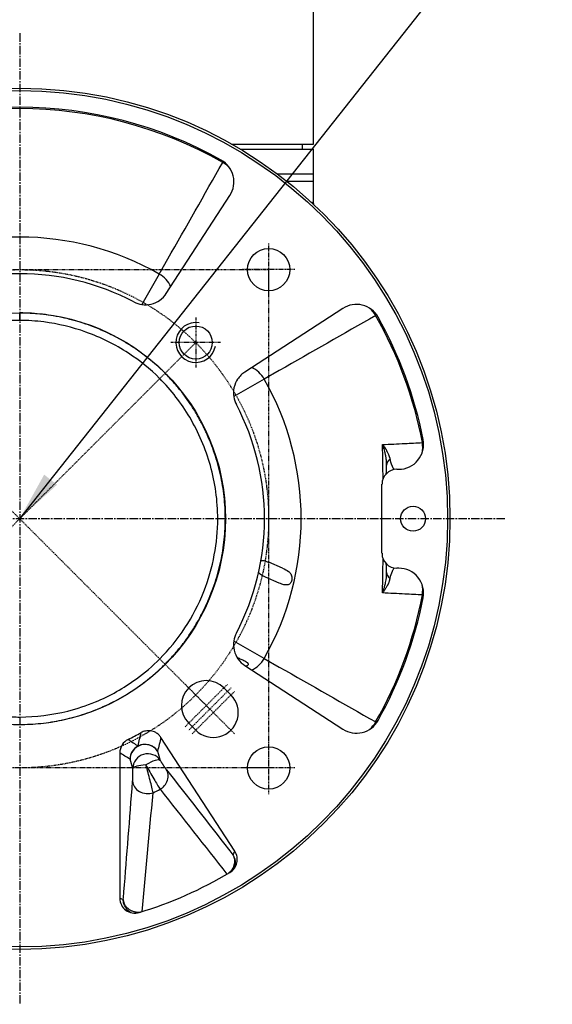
# Model space of a CAD drawing. Header units: millimetres. Extents: x 0 to 4378, y 0 to 2376.
# Tile 19 of 256: x 777 to 884, y 138 to 336. Entities that reach past the tile are written whole.
import ezdxf

# ---------------------------------------------------------------- set-up
doc = ezdxf.new("R2010")
doc.units = ezdxf.units.MM
doc.header["$LTSCALE"] = 0.2
doc.linetypes.add('CENTER2', pattern=[1.125, 0.75, -0.125, 0.125, -0.125])
doc.layers.add('02_Center Line', color=1, linetype='CENTER2')
doc.layers.add('05_Section Line', color=3, linetype='Continuous')
doc.styles.add('Rainbow-5.0 Style', font='malgunsl.ttf')
doc.dimstyles.new('Rainbow-5.0 Style', dxfattribs={"dimtxt": 4, "dimasz": 2.5, "dimexe": 1, "dimexo": 1, "dimgap": 1, "dimtad": 1, "dimdsep": 46, "dimtxsty": 'Rainbow-5.0 Style', "dimcen": 0, "dimclrd": 251, "dimclre": 251, "dimclrt": 7, "dimazin": 3, "dimtp": 0.1, "dimtm": 0.1, "dimtfac": 0.61, "dimtmove": 0, "dimatfit": 3, "dimfxl": 1, "dimlwd": -1, "dimlwe": -1, "dimarcsym": 1})

# ---------------------------------------------------------------- blocks, each defined once
blk = doc.blocks.new('A$C1c3fed7d')
for p, q in [((59, 75.2), (59, 148.4)), ((42.57, 75.2), (59, 75.2)), ((56.7, 75.2), (56.71, 74.2)), ((44.29, 74.2), (59, 74.2)), ((59, 63.14), (59, 74.2)), ((40.77, 71.49), (40.9, 71.7)), ((39.47, 69.2), (39.47, 69.2)), ((51.75, 69.2), (59, 69.2)), ((38.62, 67.7), (38.62, 67.7)), ((59, 67.7), (53.7, 67.7)), ((29.44, 45.21), (42.22, 64.89)), ((28.03, 49.09), (29.76, 52.14)), ((28.03, 49.09), (24.54, 42.99)), ((64.89, 42.22), (45.21, 29.44)), ((0, 39.8), (0, 41.27)), ((71.7, 40.9), (71.49, 40.77)), ((59, 33.67), (59, 33.67)), ((52.14, 29.76), (49.09, 28.03)), ((49.09, 28.03), (42.99, 24.54)), ((72.87, 14.89), (72.87, 14.89)), ((81.1, 15.33), (80.87, 15.29)), ((75.76, 9.93), (76.12, 9.93)), ((72.76, -6.93), (72.76, 6.93)), ((52.79, -9.91), (50.01, -8.73)), ((52.14, -12.9), (49.39, -11.73)), ((76.12, -9.93), (75.76, -9.93)), ((72.87, -14.89), (72.87, -14.89)), ((81.1, -15.33), (80.87, -15.29)), ((49.09, -28.03), (42.99, -24.54)), ((45.21, -29.44), (64.89, -42.22)), ((49.09, -28.03), (52.14, -29.76)), ((41.01, -33.94), (42.43, -35.36)), ((0, -39.78), (0, -41.27)), ((35.36, -42.43), (33.94, -41.01)), ((71.49, -40.77), (71.7, -40.9)), ((43.21, -66.73), (28.37, -43.89)), ((20.1, -46.98), (20.1, -76.14)), ((27.68, -46.62), (28.24, -48.49)), ((22.73, -50.12), (22.17, -48.25))]:
    blk.add_line(p, q)
for centre, radius in [((0, 0), 86.41), ((0, 0), 85.93), ((50, 50), 4.25), ((0, 0), 41.33), ((35.36, 35.36), 3.32), ((79, 0), 2.5), ((50, -50), 4.25)]:
    blk.add_circle(centre, radius)
for centre, radius, start, end in [((0, 0), 82.3, 60.3017, 119.6983), ((0, 0), 82.57, 60.6416, 119.3584), ((0, 0), 56.53, 60.2785, 119.7215), ((0, 0), 49.18, 62.218, 117.782), ((0, 0), 82.3, 10.707, 29.6983), ((0, 0), 82.57, 11.0945, 29.3584), ((0, 0), 56.53, 330.2785, 29.7215), ((0, 0), 49.18, 332.218, 27.782), ((0, 0), 82.3, 330.3017, 349.293), ((0, 0), 82.57, 330.6416, 348.9055), ((37.48, -37.48), 5, 45, 225), ((38.89, -38.89), 5, 225, 45), ((0, 0), 49.35, 296.1848, 299.6044), ((0, 0), 59, 300.2906, 300.2911), ((0, 0), 61.17, 295.9906, 297.4405), ((0, 0), 82.57, 286.887, 300.7569)]:
    blk.add_arc(centre, radius, start, end)
for centre, major_axis, ratio, start_param, end_param in [((38.02, 67.61), (-4.86, -1.2), 0.9987, 2.325071, 3.958129), ((38.65, 67.76), (4.35, -2.47), 0.858315, 1.181438, 1.570091), ((25.9, 45.37), (4.35, -2.47), 0.858315, 0.862385, 1.569744), ((67.61, 38.02), (-1.2, -4.86), 0.9987, 2.325057, 3.958114), ((67.76, 38.65), (-2.47, 4.35), 0.858315, 4.713094, 5.101748), ((45.37, 25.9), (-2.47, 4.35), 0.858315, 4.713442, 5.420801), ((76.12, 14.93), (-3.87, 3.18), 0.998493, 2.260128, 4.023079), ((76.65, 14.49), (-0.29, 4.99), 0.856423, 4.393764, 4.822954), ((76.69, 10.68), (-3, 0.09), 0.667242, 5.627391, 6.283141), ((75.76, 6.93), (2.12, -2.12), 0.998783, 2.356803, 3.926382), ((76.69, 10.68), (-3, 0.09), 0.667242, 6.283141, 6.283931), ((75.76, -6.93), (2.12, 2.12), 0.998783, 2.356803, 3.926382), ((76.69, -10.68), (-3, -0.09), 0.667242, 0.000044, 0.655795), ((76.69, -10.68), (-3, -0.09), 0.667242, 6.282612, 6.28323), ((76.12, -14.93), (-3.87, -3.18), 0.998493, 2.260107, 4.023059), ((76.65, -14.49), (-0.29, -4.99), 0.856423, 1.460231, 1.889421), ((45.37, -25.9), (-2.47, -4.35), 0.858315, 0.862385, 1.569744), ((67.61, -38.02), (1.2, -4.86), 0.9987, 5.466664, 7.099721), ((67.76, -38.65), (-2.47, -4.35), 0.858315, 1.181438, 1.570091), ((6.3, -55.56), (-15.44, -46.3), 0.289262, 1.882821, 1.942248), ((23.11, -46.98), (-2.55, 1.59), 0.9981, 5.727156, 6.839234), ((25.17, -48.25), (-2.88, -0.85), 0.983398, 3.466842, 5.990615), ((25.17, -48.25), (2.9, -0.76), 0.997501, 0.834212, 2.307381), ((25.17, -48.25), (1.56, 2.57), 0.998127, 1.02664, 2.114952), ((25.72, -50.12), (2.88, 0.85), 0.983398, 0.29257, 2.849022), ((25.17, -48.25), (2.88, 0.85), 0.983398, 0.29257, 0.292598), ((25.72, -50.12), (2.54, 1.6), 0.269071, 0.054367, 1.547297), ((25.72, -50.12), (-3, -0.04), 0.243594, 4.832803, 6.229198), ((25.68, -52.67), (-2.99, 0.23), 0.82207, 0.092047, 2.019094), ((26.22, -50.72), (-2.35, 4.13), 0.023324, 2.239246, 2.595795), ((40.7, -68.37), (-1.26, -2.73), 0.998091, 0.970147, 2.581843), ((-75.38, -48.95), (-116.89, -75.91), 0.745659, 2.264103, 2.270618), ((40.35, -69.11), (2.71, -1.28), 0.998098, 0.139769, 1.018115), ((23.11, -76.14), (-2.8, 1.1), 0.99842, 0.373637, 2.240474), ((73.91, 0), (115.41, 0), 0.745659, 4.227433, 4.234245)]:
    blk.add_ellipse(centre, major_axis=major_axis, ratio=ratio, start_param=start_param, end_param=end_param)
for points in [[(29.76, 52.14), (33.43, 58.59), (37.1, 65.04), (40.77, 71.49)], [(59, 63.2), (59, 63.18), (59, 63.16), (58.99, 63.15)], [(71.49, 40.77), (65.04, 37.1), (58.59, 33.43), (52.14, 29.76)], [(73.69, 10.77), (73.69, 10.82), (73.69, 10.87), (73.69, 10.92)], [(73.69, -10.92), (73.69, -10.87), (73.69, -10.82), (73.69, -10.77)], [(43.67, -27.87), (43.92, -27.95), (44.18, -28.05), (44.41, -28.15)], [(52.14, -29.76), (58.59, -33.43), (65.04, -37.1), (71.49, -40.77)], [(21.78, -44.29), (22.45, -44.73), (23.11, -45.16), (23.78, -45.59)], [(28.37, -43.89), (28.15, -44.81), (27.92, -45.72), (27.68, -46.62)], [(22.17, -48.25), (21.48, -47.83), (20.79, -47.41), (20.1, -46.98)], [(24.57, -78.83), (25.29, -71.05), (26.02, -63.2), (26.8, -54.98)], [(26.8, -54.98), (26.74, -54.68), (26.65, -54.3), (26.55, -53.87)], [(28.19, -54.29), (32.7, -59.97), (37.17, -65.64), (41.63, -71.31)]]:
    blk.add_open_spline(points, degree=3)
for points, knots in [([(58.55, 63.56), (58.61, 63.53), (58.67, 63.51), (58.72, 63.48), (58.73, 63.48), (58.79, 63.44), (58.84, 63.41), (58.88, 63.38), (58.88, 63.38), (58.92, 63.35), (58.95, 63.32), (58.97, 63.29), (58.97, 63.28), (58.99, 63.25), (59, 63.23), (59, 63.2)], [0.96058753, 0.96058753, 0.96058753, 0.96058753, 0.96876806, 0.96876806, 0.96963472, 0.96963472, 0.97948603, 0.97948603, 0.98025379, 0.98025379, 0.99017681, 0.99017681, 0.99078844, 0.99078844, 1, 1, 1, 1]), ([(22.92, 43.51), (23.42, 43.26), (23.96, 43.07), (25.12, 42.9), (25.77, 42.92), (27.08, 43.22), (27.66, 43.52), (28.69, 44.23), (29.14, 44.74), (29.44, 45.21)], [-0.4857124, -0.4857124, -0.4857124, -0.4857124, -0.3926757, -0.3926757, -0.2891584, -0.2891584, -0.1688163, -0.1688163, 0, 0, 0, 0]), ([(0, 39.8), (-0.49, 39.8), (-0.98, 39.79), (-1.96, 39.76), (-2.46, 39.73), (-3.44, 39.65), (-3.94, 39.61), (-4.92, 39.49), (-5.42, 39.43), (-6.41, 39.28), (-6.9, 39.19), (-7.89, 39), (-8.38, 38.9), (-9.36, 38.67), (-9.85, 38.55), (-10.82, 38.28), (-11.3, 38.14), (-12.26, 37.84), (-12.74, 37.68), (-13.69, 37.35), (-14.16, 37.17), (-14.82, 36.91), (-15.02, 36.83), (-15.68, 36.56), (-16.14, 36.36), (-17.06, 35.94), (-17.51, 35.72), (-18.44, 35.25), (-18.9, 35.01), (-19.81, 34.51), (-20.24, 34.25), (-21.11, 33.73), (-21.53, 33.46), (-22.37, 32.91), (-22.79, 32.63), (-23.6, 32.05), (-24, 31.75), (-24.79, 31.14), (-25.18, 30.83), (-25.94, 30.2), (-26.31, 29.88), (-27.04, 29.22), (-27.4, 28.89), (-27.88, 28.42), (-28.01, 28.29), (-28.15, 28.16), (-28.15, 28.15), (-28.5, 27.8), (-28.84, 27.45), (-29.51, 26.73), (-29.83, 26.36), (-30.48, 25.61), (-30.79, 25.23), (-31.41, 24.45), (-31.71, 24.05), (-32.31, 23.25), (-32.59, 22.84), (-33.16, 22.01), (-33.43, 21.58), (-33.96, 20.73), (-34.22, 20.3), (-34.72, 19.42), (-34.96, 18.98), (-35.43, 18.09), (-35.65, 17.64), (-36.08, 16.74), (-36.29, 16.28), (-36.58, 15.63), (-36.66, 15.43), (-36.93, 14.77), (-37.11, 14.31), (-37.46, 13.38), (-37.62, 12.91), (-37.94, 11.96), (-38.09, 11.49), (-38.36, 10.53), (-38.49, 10.05), (-38.74, 9.08), (-38.85, 8.6), (-39.05, 7.63), (-39.15, 7.14), (-39.31, 6.16), (-39.39, 5.68), (-39.52, 4.7), (-39.58, 4.21), (-39.67, 3.24), (-39.71, 2.76), (-39.77, 1.79), (-39.78, 1.3), (-39.8, 0.55), (-39.8, 0.28), (-39.8, 0.01), (-39.8, 0.01), (-39.8, -0.48), (-39.79, -0.96), (-39.76, -1.92), (-39.73, -2.4), (-39.66, -3.36), (-39.61, -3.84), (-39.51, -4.81), (-39.44, -5.29), (-39.3, -6.26), (-39.22, -6.74), (-39.03, -7.71), (-38.94, -8.19), (-38.72, -9.14), (-38.6, -9.62), (-38.35, -10.57), (-38.22, -11.04), (-37.93, -11.98), (-37.78, -12.45), (-37.51, -13.23), (-37.39, -13.55), (-37.13, -14.26), (-36.98, -14.64), (-36.79, -15.09), (-36.77, -15.15), (-36.55, -15.68), (-36.35, -16.14), (-35.94, -17.05), (-35.72, -17.5), (-35.27, -18.4), (-35.03, -18.84), (-34.55, -19.72), (-34.3, -20.16), (-33.78, -21.02), (-33.52, -21.44), (-33.18, -21.96), (-33.12, -22.05), (-32.86, -22.44), (-32.65, -22.74), (-32.23, -23.33), (-32.02, -23.63), (-31.59, -24.2), (-31.37, -24.49), (-30.91, -25.06), (-30.68, -25.35), (-30.21, -25.9), (-29.97, -26.17), (-29.5, -26.7), (-29.26, -26.97), (-28.78, -27.48), (-28.53, -27.74), (-28.23, -28.04), (-28.19, -28.08), (-28.14, -28.13), (-28.14, -28.13), (-27.8, -28.47), (-27.45, -28.8), (-26.74, -29.45), (-26.39, -29.78), (-25.65, -30.41), (-25.28, -30.71), (-24.53, -31.32), (-24.14, -31.62), (-23.36, -32.19), (-22.97, -32.48), (-22.17, -33.03), (-21.77, -33.29), (-20.96, -33.81), (-20.54, -34.06), (-19.71, -34.55), (-19.29, -34.79), (-18.45, -35.24), (-18.03, -35.46), (-17.32, -35.81), (-17.04, -35.94), (-16.38, -36.25), (-16, -36.42), (-15.48, -36.64), (-15.35, -36.69), (-15.22, -36.75), (-14.77, -36.93), (-14.32, -37.11), (-13.42, -37.45), (-12.96, -37.61), (-12.03, -37.92), (-11.56, -38.06), (-10.62, -38.33), (-10.15, -38.46), (-9.2, -38.7), (-8.72, -38.81), (-7.76, -39.02), (-7.28, -39.11), (-6.31, -39.28), (-5.83, -39.35), (-4.86, -39.48), (-4.37, -39.54), (-3.41, -39.63), (-2.92, -39.67), (-2.1, -39.72), (-1.76, -39.74), (-0.95, -39.77), (-0.48, -39.78), (0, -39.78)], [0, 0, 0, 0, 0.011773, 0.011773, 0.023666, 0.023666, 0.035657, 0.035657, 0.047754, 0.047754, 0.059886, 0.059886, 0.072025, 0.072025, 0.084144, 0.084144, 0.096183, 0.096183, 0.108151, 0.108151, 0.119985, 0.119985, 0.125, 0.125, 0.136827, 0.136827, 0.148771, 0.148771, 0.161424, 0.161424, 0.173547, 0.173547, 0.185688, 0.185688, 0.197819, 0.197819, 0.209912, 0.209912, 0.221906, 0.221906, 0.233821, 0.233821, 0.2456, 0.2456, 0.25, 0.25, 0.250085, 0.250085, 0.261855, 0.261855, 0.273743, 0.273743, 0.28573, 0.28573, 0.297821, 0.297821, 0.309947, 0.309947, 0.322079, 0.322079, 0.33419, 0.33419, 0.34622, 0.34622, 0.358178, 0.358178, 0.370002, 0.370002, 0.375, 0.375, 0.386696, 0.386696, 0.398504, 0.398504, 0.410403, 0.410403, 0.422383, 0.422383, 0.43438, 0.43438, 0.446367, 0.446367, 0.458317, 0.458317, 0.470167, 0.470167, 0.48194, 0.48194, 0.493571, 0.493571, 0.5, 0.5, 0.500107, 0.500107, 0.511587, 0.511587, 0.523187, 0.523187, 0.53493, 0.53493, 0.546735, 0.546735, 0.558577, 0.558577, 0.57043, 0.57043, 0.582245, 0.582245, 0.594013, 0.594013, 0.605671, 0.605671, 0.613659, 0.613659, 0.623498, 0.623498, 0.625, 0.625, 0.636768, 0.636768, 0.648656, 0.648656, 0.660669, 0.660669, 0.672727, 0.672727, 0.684805, 0.684805, 0.6875, 0.6875, 0.696296, 0.696296, 0.70508, 0.70508, 0.713835, 0.713835, 0.722876, 0.722876, 0.731485, 0.731485, 0.740024, 0.740024, 0.74845, 0.74845, 0.75, 0.75, 0.750022, 0.750022, 0.761389, 0.761389, 0.772873, 0.772873, 0.78449, 0.78449, 0.796159, 0.796159, 0.807855, 0.807855, 0.819551, 0.819551, 0.831196, 0.831196, 0.842787, 0.842787, 0.854265, 0.854265, 0.861628, 0.861628, 0.871614, 0.871614, 0.875, 0.875, 0.875, 0.886491, 0.886491, 0.898109, 0.898109, 0.909874, 0.909874, 0.9217, 0.9217, 0.93356, 0.93356, 0.945424, 0.945424, 0.95724, 0.95724, 0.969002, 0.969002, 0.980646, 0.980646, 0.988719, 0.988719, 1, 1, 1, 1]), ([(41.3, 0), (41.3, 0.74), (41.28, 1.48), (41.24, 2.22), (41.19, 2.96), (41.13, 3.7), (41.05, 4.44), (40.97, 5.17), (40.87, 5.91), (40.75, 6.64), (40.62, 7.37), (40.48, 8.1), (40.32, 8.82), (40.16, 9.54), (39.98, 10.26), (39.78, 10.97), (39.58, 11.69), (39.37, 12.39), (39.13, 13.1), (38.9, 13.8), (38.64, 14.49), (38.37, 15.18), (38.1, 15.87), (37.8, 16.55), (37.5, 17.22), (37.19, 17.9), (36.86, 18.56), (36.52, 19.22), (36.18, 19.87), (35.81, 20.52), (35.44, 21.16), (35.06, 21.79), (34.66, 22.42), (34.25, 23.04), (33.84, 23.65), (33.41, 24.26), (32.97, 24.85), (32.53, 25.44), (32.07, 26.02), (31.59, 26.59), (31.12, 27.16), (30.63, 27.71), (30.12, 28.25), (29.82, 28.57), (29.51, 28.89), (29.2, 29.2), (28.68, 29.73), (28.14, 30.24), (27.59, 30.73), (27.03, 31.23), (26.47, 31.7), (25.89, 32.17), (25.31, 32.63), (24.72, 33.08), (24.11, 33.51), (23.51, 33.94), (22.89, 34.36), (22.27, 34.75), (21.64, 35.15), (21.01, 35.53), (20.36, 35.9), (19.71, 36.26), (19.06, 36.61), (18.39, 36.94), (17.73, 37.27), (17.06, 37.58), (16.38, 37.87), (15.7, 38.17), (15.01, 38.44), (14.31, 38.7), (13.62, 38.96), (12.92, 39.2), (12.21, 39.42), (11.5, 39.64), (10.79, 39.84), (10.07, 40.02), (9.35, 40.21), (8.63, 40.37), (7.9, 40.52), (7.17, 40.66), (6.44, 40.79), (5.71, 40.89), (4.97, 40.99), (4.24, 41.08), (3.5, 41.14), (2.76, 41.21), (2.02, 41.25), (1.28, 41.28), (0.85, 41.29), (0.43, 41.3), (0, 41.3)], [0.0000001, 0.0000001, 0.0000001, 0.0000001, 0.034248, 0.034248, 0.034248, 0.0684903, 0.0684903, 0.0684903, 0.1027467, 0.1027467, 0.1027467, 0.1370144, 0.1370144, 0.1370144, 0.1712906, 0.1712906, 0.1712906, 0.2055726, 0.2055726, 0.2055726, 0.2398577, 0.2398577, 0.2398577, 0.2741433, 0.2741433, 0.2741433, 0.3084251, 0.3084251, 0.3084251, 0.3427009, 0.3427009, 0.3427009, 0.3769682, 0.3769682, 0.3769682, 0.4112193, 0.4112193, 0.4112193, 0.4454578, 0.4454578, 0.4454578, 0.4796749, 0.4796749, 0.4796749, 0.5000112, 0.5000112, 0.5000112, 0.5342805, 0.5342805, 0.5342805, 0.5685681, 0.5685681, 0.5685681, 0.6028711, 0.6028711, 0.6028711, 0.6371866, 0.6371866, 0.6371866, 0.6715116, 0.6715116, 0.6715116, 0.7058432, 0.7058432, 0.7058432, 0.7401784, 0.7401784, 0.7401784, 0.7745145, 0.7745145, 0.7745145, 0.8088469, 0.8088469, 0.8088469, 0.8431731, 0.8431731, 0.8431731, 0.8774906, 0.8774906, 0.8774906, 0.911791, 0.911791, 0.911791, 0.9460782, 0.9460782, 0.9460782, 0.9803428, 0.9803428, 0.9803428, 1, 1, 1, 1]), ([(0, -39.78), (3.25, -39.78), (6.5, -39.37), (9.66, -38.58), (11.55, -38.11), (13.41, -37.49), (15.22, -36.75), (18.13, -35.54), (20.89, -33.99), (23.43, -32.13), (25.1, -30.92), (26.67, -29.58), (28.13, -28.12), (30.03, -26.23), (31.72, -24.15), (33.19, -21.91), (34.69, -19.62), (35.96, -17.17), (36.96, -14.62), (37.91, -12.24), (38.62, -9.76), (39.09, -7.25), (39.54, -4.86), (39.78, -2.43), (39.78, 0), (39.77, 3.6), (39.26, 7.2), (38.29, 10.66), (37.34, 14.05), (35.94, 17.33), (34.14, 20.36), (32.47, 23.18), (30.45, 25.8), (28.13, 28.13), (28.12, 28.13), (28.12, 28.14), (28.11, 28.15), (26.21, 30.05), (24.1, 31.75), (21.85, 33.22), (19.18, 34.97), (16.3, 36.4), (13.29, 37.47), (10.57, 38.44), (7.75, 39.12), (4.88, 39.49), (3.27, 39.7), (1.63, 39.8), (0, 39.8)], [0, 0, 0, 0, 0.078094, 0.078094, 0.078094, 0.125072, 0.125072, 0.125072, 0.200668, 0.200668, 0.200668, 0.250129, 0.250129, 0.250129, 0.314391, 0.314391, 0.314391, 0.380289, 0.380289, 0.380289, 0.441775, 0.441775, 0.441775, 0.500107, 0.500107, 0.500107, 0.586469, 0.586469, 0.586469, 0.671196, 0.671196, 0.671196, 0.749978, 0.749978, 0.749978, 0.750161, 0.750161, 0.750161, 0.814775, 0.814775, 0.814775, 0.891455, 0.891455, 0.891455, 0.960822, 0.960822, 0.960822, 1, 1, 1, 1]), ([(45.21, 29.44), (44.93, 29.26), (44.67, 29.05), (44.18, 28.57), (43.96, 28.3), (43.49, 27.6), (43.19, 27.01), (42.92, 25.68), (42.9, 25.07), (43.08, 23.94), (43.26, 23.41), (43.51, 22.92)], [-0.9016147, -0.9016147, -0.9016147, -0.9016147, -0.7414985, -0.7414985, -0.5731897, -0.5731897, -0.3415133, -0.3415133, -0.1650888, -0.1650888, -0.0000083, -0.0000083, -0.0000083, -0.0000083]), ([(72.87, 14.89), (74.36, 14.96), (75.86, 15.04), (77.36, 15.11), (78.53, 15.17), (79.7, 15.23), (80.87, 15.29)], [0.0000003, 0.0000003, 0.0000003, 0.0000003, 0.5614228, 0.5614228, 0.5614228, 1, 1, 1, 1]), ([(72.98, 8.06), (72.98, 8.4), (72.97, 8.74), (72.96, 9.59), (72.95, 10.1), (72.94, 11.13), (72.93, 11.65), (72.91, 12.67), (72.9, 13.18), (72.88, 14.09), (72.87, 14.49), (72.87, 14.89)], [0.7688278, 0.7688278, 0.7688278, 0.7688278, 0.8030493, 0.8030493, 0.8552269, 0.8552269, 0.9074454, 0.9074454, 0.9594617, 0.9594617, 0.9999916, 0.9999916, 0.9999916, 0.9999916]), ([(72.87, 14.89), (73.01, 14.71), (73.17, 14.5), (73.42, 14.13), (73.5, 14.01), (73.66, 13.73), (73.73, 13.61), (74.2, 12.7), (74.31, 12.2), (74.35, 11.97)], [0.0000012, 0.0000012, 0.0000012, 0.0000012, 0.25, 0.25, 0.375, 0.375, 0.5, 0.5, 1, 1, 1, 1]), ([(73.69, 10.92), (73.69, 10.93), (73.69, 10.95), (73.69, 10.96), (73.69, 11.06), (73.68, 11.16), (73.68, 11.26), (73.67, 11.37), (73.67, 11.48), (73.66, 11.6), (73.65, 11.71), (73.63, 11.83), (73.62, 11.95), (73.61, 12.02), (73.6, 12.09), (73.59, 12.16), (73.58, 12.25), (73.57, 12.34), (73.55, 12.43), (73.55, 12.44), (73.55, 12.45), (73.54, 12.46), (73.54, 12.48), (73.54, 12.5), (73.53, 12.52), (73.53, 12.55), (73.53, 12.57), (73.52, 12.59), (73.52, 12.61), (73.52, 12.63), (73.51, 12.65), (73.51, 12.67), (73.5, 12.69), (73.5, 12.72), (73.49, 12.74), (73.49, 12.76), (73.49, 12.78), (73.46, 12.89), (73.44, 13), (73.42, 13.1), (73.39, 13.21), (73.37, 13.31), (73.35, 13.4), (73.32, 13.5), (73.3, 13.59), (73.27, 13.68), (73.25, 13.77), (73.22, 13.86), (73.2, 13.94), (73.17, 14.02), (73.15, 14.09), (73.13, 14.16), (73.1, 14.24), (73.08, 14.3), (73.06, 14.36), (73.04, 14.43), (73.02, 14.48), (73, 14.53), (72.98, 14.58), (72.97, 14.63), (72.95, 14.67), (72.93, 14.71), (72.92, 14.75), (72.91, 14.78), (72.9, 14.81), (72.89, 14.83), (72.88, 14.85), (72.87, 14.87), (72.87, 14.88), (72.87, 14.89)], [0.072453, 0.072453, 0.072453, 0.072453, 0.0834623, 0.0834623, 0.0834623, 0.1667312, 0.1667312, 0.1667312, 0.25, 0.25, 0.25, 0.3312419, 0.3312419, 0.3312419, 0.375, 0.375, 0.375, 0.4318451, 0.4318451, 0.4318451, 0.4375, 0.4375, 0.4375, 0.4514593, 0.4514593, 0.4514593, 0.4657377, 0.4657377, 0.4657377, 0.4792829, 0.4792829, 0.4792829, 0.4912918, 0.4912918, 0.4912918, 0.5, 0.5, 0.5, 0.5434157, 0.5434157, 0.5434157, 0.5876574, 0.5876574, 0.5876574, 0.6326806, 0.6326806, 0.6326806, 0.6787295, 0.6787295, 0.6787295, 0.7252616, 0.7252616, 0.7252616, 0.7721533, 0.7721533, 0.7721533, 0.8192798, 0.8192798, 0.8192798, 0.8665337, 0.8665337, 0.8665337, 0.9137517, 0.9137517, 0.9137517, 0.9607576, 0.9607576, 0.9607576, 0.9993237, 0.9993237, 0.9993237, 0.9993237]), ([(74.35, 11.97), (74.36, 11.91), (74.38, 11.85), (74.4, 11.73), (74.42, 11.67), (74.44, 11.55), (74.46, 11.49), (74.49, 11.4), (74.5, 11.35), (74.52, 11.26), (74.54, 11.22), (74.57, 11.12), (74.59, 11.07), (74.62, 10.97), (74.64, 10.92), (74.67, 10.83), (74.69, 10.8), (74.71, 10.74), (74.71, 10.73), (74.73, 10.7), (74.73, 10.69), (74.74, 10.68), (74.74, 10.67), (74.74, 10.66), (74.74, 10.66), (74.74, 10.66), (74.74, 10.66), (74.74, 10.66), (74.75, 10.65), (74.75, 10.64), (74.76, 10.62), (74.76, 10.61), (74.77, 10.6), (74.77, 10.59), (74.78, 10.59), (74.78, 10.58), (74.78, 10.58), (74.78, 10.58), (74.8, 10.54), (74.82, 10.49), (74.87, 10.4), (74.89, 10.36), (74.94, 10.27), (74.97, 10.22), (75.02, 10.14), (75.05, 10.1), (75.09, 10.03), (75.12, 10), (75.15, 9.96), (75.16, 9.94), (75.18, 9.92), (75.19, 9.91), (75.2, 9.9), (75.2, 9.9), (75.21, 9.89), (75.21, 9.89), (75.21, 9.89), (75.21, 9.89), (75.21, 9.89), (75.21, 9.89), (75.21, 9.88), (75.21, 9.88), (75.22, 9.88)], [0, 0, 0, 0, 0.0312866, 0.0312866, 0.0615933, 0.0615933, 0.0911449, 0.0911449, 0.113218, 0.113218, 0.1378916, 0.1378916, 0.1657933, 0.1657933, 0.1933725, 0.1933725, 0.2143573, 0.2143573, 0.2248497, 0.2248497, 0.2300959, 0.2300959, 0.232719, 0.2340836, 0.2340836, 0.2344031, 0.2344031, 0.2353421, 0.2353421, 0.2400937, 0.2400937, 0.2451141, 0.2451141, 0.2488619, 0.2488619, 0.2499893, 0.2499893, 0.2502114, 0.2502114, 0.2938574, 0.2938574, 0.3351851, 0.3351851, 0.381652, 0.381652, 0.4194368, 0.4194368, 0.4522068, 0.4522068, 0.4685919, 0.4685919, 0.4767844, 0.4767844, 0.4808806, 0.4808806, 0.4843383, 0.4843383, 0.4845568, 0.4845568, 0.4849769, 0.4849769, 0.4864269, 0.4864269, 0.4864269, 0.4864269]), ([(73.61, 9.03), (73.63, 9.21), (73.64, 9.42), (73.66, 9.97), (73.68, 10.35), (73.69, 10.77)], [1.2312753, 1.2312753, 1.2312753, 1.2312753, 1.3481574, 1.3481574, 1.5217315, 1.5217315, 1.5217315, 1.5217315]), ([(-41.3, 0), (-41.3, -0.74), (-41.28, -1.48), (-41.24, -2.22), (-41.19, -2.95), (-41.13, -3.69), (-41.05, -4.43), (-40.97, -5.16), (-40.87, -5.89), (-40.75, -6.62), (-40.63, -7.35), (-40.49, -8.08), (-40.33, -8.8), (-40.17, -9.52), (-39.99, -10.24), (-39.79, -10.95), (-39.59, -11.66), (-39.38, -12.37), (-39.14, -13.07), (-38.91, -13.77), (-38.65, -14.46), (-38.38, -15.15), (-38.11, -15.83), (-37.82, -16.51), (-37.51, -17.19), (-37.21, -17.86), (-36.88, -18.52), (-36.54, -19.18), (-36.2, -19.83), (-35.84, -20.48), (-35.46, -21.11), (-35.09, -21.75), (-34.69, -22.37), (-34.28, -22.99), (-33.87, -23.6), (-33.45, -24.21), (-33, -24.8), (-32.56, -25.39), (-32.1, -25.97), (-31.63, -26.53), (-31.15, -27.1), (-30.66, -27.65), (-30.16, -28.19), (-29.84, -28.53), (-29.52, -28.86), (-29.19, -29.19), (-28.68, -29.7), (-28.15, -30.19), (-27.62, -30.68), (-27.08, -31.16), (-26.53, -31.63), (-25.96, -32.08), (-25.4, -32.54), (-24.82, -32.98), (-24.24, -33.4), (-23.65, -33.82), (-23.06, -34.23), (-22.45, -34.63), (-21.84, -35.02), (-21.23, -35.4), (-20.6, -35.76), (-19.97, -36.12), (-19.34, -36.46), (-18.69, -36.79), (-18.05, -37.12), (-17.39, -37.43), (-16.73, -37.72), (-16.42, -37.86), (-16.11, -38), (-15.79, -38.13), (-15.13, -38.4), (-14.47, -38.66), (-13.8, -38.89), (-13.13, -39.13), (-12.45, -39.35), (-11.77, -39.56), (-11.08, -39.76), (-10.39, -39.94), (-9.7, -40.11), (-9.01, -40.28), (-8.31, -40.43), (-7.61, -40.56), (-6.91, -40.69), (-6.21, -40.8), (-5.5, -40.9), (-4.8, -40.99), (-4.09, -41.07), (-3.38, -41.13), (-2.67, -41.19), (-1.96, -41.23), (-1.24, -41.25), (-0.83, -41.26), (-0.41, -41.27), (0, -41.27)], [0, 0, 0, 0, 0.034154, 0.034154, 0.034154, 0.068323, 0.068323, 0.068323, 0.102505, 0.102505, 0.102505, 0.136697, 0.136697, 0.136697, 0.170897, 0.170897, 0.170897, 0.205103, 0.205103, 0.205103, 0.239312, 0.239312, 0.239312, 0.273522, 0.273522, 0.273522, 0.307729, 0.307729, 0.307729, 0.341931, 0.341931, 0.341931, 0.376126, 0.376126, 0.376126, 0.410307, 0.410307, 0.410307, 0.444477, 0.444477, 0.444477, 0.478628, 0.478628, 0.478628, 0.49999, 0.49999, 0.49999, 0.533443, 0.533443, 0.533443, 0.566889, 0.566889, 0.566889, 0.60034, 0.60034, 0.60034, 0.633795, 0.633795, 0.633795, 0.667257, 0.667257, 0.667257, 0.700722, 0.700722, 0.700722, 0.734192, 0.734192, 0.734192, 0.75, 0.75, 0.75, 0.782979, 0.782979, 0.782979, 0.815954, 0.815954, 0.815954, 0.848926, 0.848926, 0.848926, 0.881897, 0.881897, 0.881897, 0.914867, 0.914867, 0.914867, 0.947837, 0.947837, 0.947837, 0.980809, 0.980809, 0.980809, 1, 1, 1, 1]), ([(0, -41.27), (0.71, -41.27), (1.42, -41.25), (2.13, -41.21), (2.84, -41.18), (3.55, -41.12), (4.26, -41.05), (4.97, -40.97), (5.67, -40.88), (6.38, -40.77), (7.08, -40.66), (7.78, -40.53), (8.48, -40.39), (9.17, -40.24), (9.87, -40.08), (10.55, -39.9), (11.24, -39.71), (11.92, -39.51), (12.6, -39.3), (13.28, -39.08), (13.95, -38.85), (14.62, -38.59), (15.01, -38.45), (15.4, -38.29), (15.79, -38.13), (16.46, -37.85), (17.12, -37.56), (17.78, -37.24), (18.43, -36.93), (19.08, -36.6), (19.71, -36.26), (20.35, -35.91), (20.98, -35.55), (21.59, -35.17), (22.21, -34.79), (22.82, -34.39), (23.41, -33.98), (24.01, -33.57), (24.6, -33.14), (25.17, -32.7), (25.75, -32.26), (26.31, -31.81), (26.86, -31.34), (27.41, -30.87), (27.95, -30.38), (28.48, -29.88), (28.72, -29.65), (28.96, -29.42), (29.19, -29.19), (29.72, -28.67), (30.23, -28.13), (30.72, -27.58), (31.21, -27.03), (31.69, -26.47), (32.16, -25.89), (32.62, -25.32), (33.06, -24.73), (33.5, -24.13), (33.93, -23.53), (34.34, -22.91), (34.74, -22.29), (35.14, -21.67), (35.52, -21.03), (35.88, -20.39), (36.24, -19.75), (36.59, -19.1), (36.92, -18.43), (37.25, -17.77), (37.56, -17.1), (37.85, -16.42), (38.15, -15.75), (38.42, -15.06), (38.68, -14.37), (38.94, -13.68), (39.18, -12.98), (39.4, -12.27), (39.62, -11.57), (39.82, -10.86), (40.01, -10.14), (40.19, -9.43), (40.35, -8.71), (40.5, -7.98), (40.64, -7.26), (40.77, -6.53), (40.88, -5.8), (40.98, -5.07), (41.07, -4.33), (41.13, -3.6), (41.2, -2.86), (41.25, -2.12), (41.27, -1.38), (41.29, -0.92), (41.3, -0.46), (41.3, 0)], [0, 0, 0, 0, 0.032925, 0.032925, 0.032925, 0.065849, 0.065849, 0.065849, 0.098771, 0.098771, 0.098771, 0.131693, 0.131693, 0.131693, 0.164619, 0.164619, 0.164619, 0.197546, 0.197546, 0.197546, 0.230477, 0.230477, 0.230477, 0.25, 0.25, 0.25, 0.283534, 0.283534, 0.283534, 0.317064, 0.317064, 0.317064, 0.350589, 0.350589, 0.350589, 0.384109, 0.384109, 0.384109, 0.417624, 0.417624, 0.417624, 0.451133, 0.451133, 0.451133, 0.484636, 0.484636, 0.484636, 0.5, 0.5, 0.5, 0.534158, 0.534158, 0.534158, 0.568331, 0.568331, 0.568331, 0.602518, 0.602518, 0.602518, 0.636715, 0.636715, 0.636715, 0.67092, 0.67092, 0.67092, 0.705131, 0.705131, 0.705131, 0.739345, 0.739345, 0.739345, 0.773561, 0.773561, 0.773561, 0.807774, 0.807774, 0.807774, 0.841981, 0.841981, 0.841981, 0.876182, 0.876182, 0.876182, 0.910369, 0.910369, 0.910369, 0.944544, 0.944544, 0.944544, 0.978701, 0.978701, 0.978701, 1, 1, 1, 1]), ([(48.47, -8.35), (48.55, -8.34), (48.63, -8.34), (48.93, -8.36), (49.17, -8.42), (49.62, -8.58), (49.81, -8.65), (50.01, -8.73)], [0.1922318, 0.1922318, 0.1922318, 0.1922318, 0.217781, 0.217781, 0.284986, 0.284986, 0.3282537, 0.3282537, 0.3282537, 0.3282537]), ([(72.87, -14.89), (72.88, -14.27), (72.89, -13.65), (72.91, -12.45), (72.93, -11.87), (72.94, -10.72), (72.95, -10.15), (72.97, -9.08), (72.98, -8.57), (72.98, -8.06)], [0.0000084, 0.0000084, 0.0000084, 0.0000084, 0.0623962, 0.0623962, 0.1209627, 0.1209627, 0.1787104, 0.1787104, 0.2301328, 0.2301328, 0.2301328, 0.2301328]), ([(73.69, -10.77), (73.67, -10.21), (73.65, -9.73), (73.63, -9.22), (73.62, -9.12), (73.61, -9.03)], [0, 0, 0, 0, 0.2312307, 0.2312307, 0.2900974, 0.2900974, 0.2900974, 0.2900974]), ([(49.39, -11.73), (48.97, -11.55), (48.6, -11.37), (48.18, -11.06), (48.07, -10.97), (47.97, -10.86)], [1.3552864, 1.3552864, 1.3552864, 1.3552864, 1.4709626, 1.4709626, 1.5173777, 1.5173777, 1.5173777, 1.5173777]), ([(52.79, -9.91), (53.25, -10.11), (53.66, -10.31), (54.17, -10.71), (54.31, -10.87), (54.5, -11.17), (54.57, -11.3), (54.65, -11.58), (54.68, -11.74), (54.68, -11.99), (54.68, -12.09), (54.66, -12.21), (54.66, -12.24), (54.65, -12.28), (54.65, -12.3), (54.64, -12.33), (54.64, -12.34), (54.63, -12.37), (54.62, -12.39), (54.61, -12.44), (54.6, -12.47), (54.55, -12.63), (54.48, -12.76), (54.34, -12.95), (54.27, -13.03), (54.1, -13.16), (54, -13.21), (53.74, -13.29), (53.59, -13.3), (53.2, -13.27), (52.95, -13.2), (52.49, -13.04), (52.32, -12.97), (52.14, -12.9)], [0.5286743, 0.5286743, 0.5286743, 0.5286743, 0.6543714, 0.6543714, 0.7296408, 0.7296408, 0.7809419, 0.7809419, 0.8304763, 0.8304763, 0.8594594, 0.8594594, 0.8676588, 0.8676588, 0.8723409, 0.8723409, 0.876348, 0.876348, 0.8811769, 0.8811769, 0.8901797, 0.8901797, 0.9293096, 0.9293096, 0.9599875, 0.9599875, 0.996758, 0.996758, 1.0459862, 1.0459862, 1.1160906, 1.1160906, 1.1564769, 1.1564769, 1.1564769, 1.1564769]), ([(72.87, -14.89), (72.9, -14.79), (72.99, -14.56), (73.17, -14.04), (73.23, -13.83), (73.33, -13.47), (73.37, -13.34), (73.43, -13.07), (73.47, -12.89), (73.64, -12.03), (73.69, -11.41), (73.69, -10.92)], [0.0004134, 0.0004134, 0.0004134, 0.0004134, 0.25, 0.25, 0.375, 0.375, 0.4375, 0.4375, 0.5, 0.5, 0.9269217, 0.9269217, 0.9269217, 0.9269217]), ([(75.22, -9.88), (75.13, -9.97), (75.06, -10.08), (74.95, -10.25), (74.91, -10.32), (74.86, -10.42), (74.83, -10.46), (74.81, -10.51), (74.79, -10.55), (74.79, -10.55), (74.59, -10.99), (74.45, -11.48), (74.35, -11.98)], [0.5145984, 0.5145984, 0.5145984, 0.5145984, 0.625, 0.625, 0.6875, 0.6875, 0.71875, 0.734375, 0.734375, 0.75, 0.75, 1, 1, 1, 1]), ([(74.35, -11.98), (74.34, -12), (74.34, -12.03), (74.33, -12.07), (74.32, -12.1), (74.31, -12.14), (74.3, -12.18), (74.29, -12.22), (74.28, -12.27), (74.27, -12.31), (74.25, -12.36), (74.24, -12.42), (74.22, -12.47), (74.22, -12.49), (74.21, -12.5), (74.21, -12.51), (74.19, -12.57), (74.17, -12.64), (74.14, -12.71), (74.12, -12.78), (74.09, -12.84), (74.06, -12.92), (74.05, -12.95), (74.03, -12.98), (74.02, -13.02), (74.01, -13.05), (73.99, -13.08), (73.98, -13.11), (73.96, -13.15), (73.95, -13.18), (73.93, -13.21), (73.92, -13.24), (73.9, -13.28), (73.88, -13.31), (73.87, -13.34), (73.85, -13.38), (73.84, -13.41), (73.83, -13.41), (73.83, -13.42), (73.82, -13.43), (73.78, -13.51), (73.74, -13.59), (73.69, -13.67), (73.65, -13.75), (73.6, -13.82), (73.56, -13.9), (73.51, -13.97), (73.47, -14.05), (73.42, -14.12), (73.37, -14.2), (73.32, -14.27), (73.27, -14.34), (73.23, -14.41), (73.18, -14.48), (73.13, -14.54), (73.08, -14.61), (73.03, -14.67), (72.99, -14.73), (72.94, -14.79), (72.9, -14.84), (72.87, -14.89)], [0.0000001, 0.0000001, 0.0000001, 0.0000001, 0.0586699, 0.0586699, 0.0586699, 0.1178387, 0.1178387, 0.1178387, 0.1773011, 0.1773011, 0.1773011, 0.2370347, 0.2370347, 0.2370347, 0.25, 0.25, 0.25, 0.3140205, 0.3140205, 0.3140205, 0.3736329, 0.3736329, 0.3736329, 0.3990814, 0.3990814, 0.3990814, 0.4224408, 0.4224408, 0.4224408, 0.4456672, 0.4456672, 0.4456672, 0.4691875, 0.4691875, 0.4691875, 0.4938245, 0.4938245, 0.4938245, 0.5, 0.5, 0.5, 0.5663406, 0.5663406, 0.5663406, 0.634526, 0.634526, 0.634526, 0.7046445, 0.7046445, 0.7046445, 0.7784834, 0.7784834, 0.7784834, 0.8536529, 0.8536529, 0.8536529, 0.9318081, 0.9318081, 0.9318081, 0.9999999, 0.9999999, 0.9999999, 0.9999999]), ([(80.87, -15.29), (79.7, -15.23), (78.53, -15.17), (77.36, -15.11), (75.86, -15.04), (74.36, -14.96), (72.87, -14.89)], [0, 0, 0, 0, 0.4385772, 0.4385772, 0.4385772, 1, 1, 1, 1]), ([(43.51, -22.92), (43.26, -23.42), (43.07, -23.96), (42.9, -25.12), (42.92, -25.77), (43.22, -27.08), (43.52, -27.66), (44.23, -28.69), (44.74, -29.14), (45.21, -29.44)], [-0.4857124, -0.4857124, -0.4857124, -0.4857124, -0.3926757, -0.3926757, -0.2891584, -0.2891584, -0.1688163, -0.1688163, 0, 0, 0, 0]), ([(44.41, -28.15), (44.68, -28.26), (44.96, -28.39), (45.34, -28.6), (45.46, -28.68), (45.68, -28.83), (45.77, -28.91), (45.87, -29.06), (45.89, -29.11), (45.91, -29.21), (45.91, -29.27), (45.87, -29.36), (45.83, -29.41), (45.73, -29.48), (45.67, -29.52), (45.56, -29.56), (45.5, -29.58), (45.44, -29.59)], [-0.4270385, -0.4270385, -0.4270385, -0.4270385, -0.3403483, -0.3403483, -0.2970031, -0.2970031, -0.253658, -0.253658, -0.2335886, -0.2335886, -0.2135193, -0.2135193, -0.1934499, -0.1934499, -0.1733806, -0.1733806, -0.1544914, -0.1544914, -0.1544914, -0.1544914]), ([(28.37, -43.89), (28.25, -43.69), (28.09, -43.51), (27.74, -43.17), (27.54, -43.02), (27, -42.72), (26.65, -42.6), (25.93, -42.51), (25.59, -42.52), (24.96, -42.65), (24.65, -42.76), (24.38, -42.91)], [-0.4623082, -0.4623082, -0.4623082, -0.4623082, -0.3886825, -0.3886825, -0.309479, -0.309479, -0.1929779, -0.1929779, -0.0933917, -0.0933917, 0, 0, 0, 0]), ([(29.51, -50.37), (29.49, -50.34), (29.48, -50.32), (29.45, -50.29), (29.43, -50.26), (29.41, -50.24), (29.39, -50.2), (29.37, -50.17), (29.34, -50.14), (29.32, -50.11), (29.3, -50.08), (29.27, -50.04), (29.25, -50.01), (29.22, -49.97), (29.19, -49.93), (29.16, -49.89), (29.13, -49.85), (29.1, -49.8), (29.07, -49.76), (29.04, -49.72), (29.01, -49.67), (28.98, -49.62), (28.97, -49.6), (28.95, -49.59), (28.94, -49.57), (28.93, -49.55), (28.92, -49.54), (28.91, -49.53), (28.88, -49.48), (28.85, -49.43), (28.82, -49.39), (28.79, -49.34), (28.75, -49.29), (28.72, -49.24), (28.69, -49.19), (28.66, -49.14), (28.62, -49.09), (28.6, -49.05), (28.57, -49.01), (28.54, -48.97), (28.51, -48.92), (28.48, -48.87), (28.45, -48.82), (28.42, -48.77), (28.38, -48.72), (28.35, -48.67), (28.32, -48.62), (28.29, -48.57), (28.26, -48.52), (28.25, -48.51), (28.24, -48.5), (28.24, -48.49)], [0, 0, 0, 0, 0.0661312, 0.0661312, 0.0661312, 0.1326539, 0.1326539, 0.1326539, 0.1995434, 0.1995434, 0.1995434, 0.2596489, 0.2596489, 0.2596489, 0.3303012, 0.3303012, 0.3303012, 0.4007906, 0.4007906, 0.4007906, 0.4706805, 0.4706805, 0.4706805, 0.499804, 0.499804, 0.499804, 0.5192589, 0.5192589, 0.5192589, 0.5872589, 0.5872589, 0.5872589, 0.6557043, 0.6557043, 0.6557043, 0.7244581, 0.7244581, 0.7244581, 0.7793818, 0.7793818, 0.7793818, 0.8475899, 0.8475899, 0.8475899, 0.9155433, 0.9155433, 0.9155433, 0.9828249, 0.9828249, 0.9828249, 1, 1, 1, 1]), ([(22.68, -52.67), (22.7, -52.39), (22.72, -51.99), (22.73, -51.08), (22.73, -50.58), (22.73, -50.12)], [0, 0, 0, 0, 0.5, 0.5, 1, 1, 1, 1]), ([(25.35, -49.4), (25.87, -50.32), (26.43, -51.31), (27.18, -52.6), (27.41, -52.99), (27.61, -53.33)], [0, 0, 0, 0, 0.5, 0.5, 0.7368276, 0.7368276, 0.7368276, 0.7368276]), ([(26.55, -53.87), (26.45, -53.45), (26.33, -52.99), (25.94, -51.5), (25.65, -50.41), (25.35, -49.4)], [0.2548625, 0.2548625, 0.2548625, 0.2548625, 0.5, 0.5, 1, 1, 1, 1]), ([(28.19, -54.29), (28.5, -54.1), (28.81, -53.85), (29.08, -53.54), (29.35, -53.23), (29.56, -52.86), (29.69, -52.48), (29.69, -52.47), (29.7, -52.47), (29.7, -52.46), (29.83, -52.08), (29.87, -51.68), (29.83, -51.32), (29.83, -51.32), (29.83, -51.31), (29.83, -51.3), (29.79, -50.95), (29.67, -50.63), (29.51, -50.37)], [0, 0, 0, 0, 0.25, 0.25, 0.25, 0.5, 0.5, 0.5, 0.503004, 0.503004, 0.503004, 0.75, 0.75, 0.75, 0.754506, 0.754506, 0.754506, 1, 1, 1, 1]), ([(29.51, -50.37), (33.67, -55.7), (37.82, -61.02), (42.26, -66.71), (42.56, -67.09), (42.86, -67.48)], [0.204142, 0.204142, 0.204142, 0.204142, 0.795858, 0.795858, 0.8387852, 0.8387852, 0.8387852, 0.8387852]), ([(20.8, -76.41), (20.84, -75.89), (20.89, -75.37), (21.52, -67.6), (22.1, -60.27), (22.68, -52.67)], [0.1616046, 0.1616046, 0.1616046, 0.1616046, 0.204142, 0.204142, 0.795858, 0.795858, 0.795858, 0.795858]), ([(41.95, -71.12), (41.99, -71.08), (42.04, -71.05), (42.09, -71), (42.11, -70.99), (42.18, -70.92), (42.24, -70.86), (42.36, -70.74), (42.42, -70.68), (42.49, -70.59), (42.51, -70.57), (42.58, -70.48), (42.63, -70.41), (42.72, -70.27), (42.77, -70.19), (42.85, -70.04), (42.89, -69.96), (42.97, -69.8), (43, -69.72), (43.04, -69.6), (43.05, -69.57), (43.07, -69.53), (43.09, -69.45), (43.11, -69.36), (43.15, -69.2), (43.16, -69.12), (43.19, -68.95), (43.19, -68.87), (43.2, -68.71), (43.2, -68.63), (43.19, -68.52), (43.19, -68.49), (43.18, -68.38), (43.17, -68.3), (43.14, -68.15), (43.12, -68.08), (43.09, -67.99), (43.09, -67.97), (43.06, -67.88), (43.03, -67.81), (43, -67.73), (42.99, -67.72), (42.96, -67.64), (42.93, -67.59), (42.89, -67.51), (42.88, -67.5), (42.86, -67.48)], [0.0842067, 0.0842067, 0.0842067, 0.0842067, 0.1206763, 0.1206763, 0.1337614, 0.1337614, 0.1871406, 0.1871406, 0.2413649, 0.2413649, 0.2597255, 0.2597255, 0.3124084, 0.3124084, 0.3663271, 0.3663271, 0.4208059, 0.4208059, 0.4756792, 0.4756792, 0.5000124, 0.5000124, 0.5000124, 0.5548182, 0.5548182, 0.609239, 0.609239, 0.6630847, 0.6630847, 0.7158911, 0.7158911, 0.7402849, 0.7402849, 0.7944441, 0.7944441, 0.847751, 0.847751, 0.8662392, 0.8662392, 0.9186663, 0.9186663, 0.9318843, 0.9318843, 0.9827033, 0.9827033, 1, 1, 1, 1]), ([(20.8, -76.41), (20.8, -76.43), (20.8, -76.45), (20.81, -76.54), (20.82, -76.6), (20.83, -76.67), (20.83, -76.68), (20.84, -76.75), (20.85, -76.82), (20.88, -76.91), (20.89, -76.94), (20.92, -77.04), (20.94, -77.1), (21, -77.24), (21.03, -77.31), (21.08, -77.42), (21.11, -77.46), (21.18, -77.57), (21.22, -77.63), (21.31, -77.76), (21.36, -77.82), (21.47, -77.95), (21.53, -78.01), (21.66, -78.12), (21.72, -78.18), (21.86, -78.29), (21.93, -78.34), (22, -78.39), (22, -78.39), (22.08, -78.44), (22.16, -78.48), (22.32, -78.57), (22.4, -78.61), (22.56, -78.68), (22.64, -78.71), (22.81, -78.77), (22.89, -78.79), (23.06, -78.84), (23.14, -78.86), (23.31, -78.89), (23.4, -78.9), (23.57, -78.92), (23.65, -78.93), (23.79, -78.93), (23.84, -78.93), (23.98, -78.93), (24.05, -78.93), (24.17, -78.92), (24.2, -78.92), (24.27, -78.91), (24.3, -78.91), (24.33, -78.9)], [0, 0, 0, 0, 0.0178162, 0.0178162, 0.0635236, 0.0635236, 0.0698001, 0.0698001, 0.1158387, 0.1158387, 0.1362904, 0.1362904, 0.1830318, 0.1830318, 0.2305753, 0.2305753, 0.2623678, 0.2623678, 0.3084347, 0.3084347, 0.3562715, 0.3562715, 0.4041601, 0.4041601, 0.4526849, 0.4526849, 0.4997817, 0.4997817, 0.5, 0.5, 0.5487934, 0.5487934, 0.597031, 0.597031, 0.6446658, 0.6446658, 0.691192, 0.691192, 0.7373385, 0.7373385, 0.7851272, 0.7851272, 0.8320931, 0.8320931, 0.8635609, 0.8635609, 0.9097151, 0.9097151, 0.9301296, 0.9301296, 0.9502614, 0.9502614, 0.9502614, 0.9502614]), ([(22.37, -79.05), (22.35, -79.04), (22.34, -79.03), (22.32, -79.02), (22.25, -78.98), (22.18, -78.94), (22.12, -78.89), (22.09, -78.87), (22.05, -78.85), (22.02, -78.82), (21.99, -78.8), (21.96, -78.78), (21.94, -78.76), (21.92, -78.74), (21.9, -78.73), (21.88, -78.71), (21.85, -78.69), (21.83, -78.67), (21.81, -78.65), (21.79, -78.64), (21.78, -78.62), (21.76, -78.61), (21.76, -78.6), (21.75, -78.6), (21.75, -78.6), (21.7, -78.55), (21.65, -78.5), (21.6, -78.45), (21.57, -78.41), (21.54, -78.38), (21.51, -78.34), (21.49, -78.32), (21.47, -78.3), (21.45, -78.27), (21.4, -78.21), (21.36, -78.15), (21.31, -78.09), (21.31, -78.08), (21.3, -78.07), (21.3, -78.07), (21.26, -78.01), (21.23, -77.95), (21.19, -77.89), (21.17, -77.85), (21.15, -77.81), (21.12, -77.76), (21.11, -77.74), (21.1, -77.72), (21.09, -77.69), (21.06, -77.63), (21.03, -77.56), (21, -77.49), (20.97, -77.42), (20.95, -77.35), (20.93, -77.28), (20.91, -77.22), (20.9, -77.16), (20.88, -77.11), (20.88, -77.09), (20.88, -77.07), (20.87, -77.05), (20.86, -76.98), (20.84, -76.91), (20.83, -76.84), (20.83, -76.81), (20.83, -76.78), (20.82, -76.76), (20.82, -76.71), (20.81, -76.67), (20.81, -76.62), (20.8, -76.55), (20.8, -76.48), (20.8, -76.41)], [0.4310822, 0.4310822, 0.4310822, 0.4310822, 0.4417457, 0.4417457, 0.4417457, 0.4797223, 0.4797223, 0.4797223, 0.5007181, 0.5007181, 0.5007181, 0.5176846, 0.5176846, 0.5176846, 0.5301082, 0.5301082, 0.5301082, 0.5450871, 0.5450871, 0.5450871, 0.5556944, 0.5556944, 0.5556944, 0.5589039, 0.5589039, 0.5589039, 0.5938133, 0.5938133, 0.5938133, 0.6164601, 0.6164601, 0.6164601, 0.6321035, 0.6321035, 0.6321035, 0.6706275, 0.6706275, 0.6706275, 0.6752168, 0.6752168, 0.6752168, 0.7094485, 0.7094485, 0.7094485, 0.7357558, 0.7357558, 0.7357558, 0.7488599, 0.7488599, 0.7488599, 0.7886913, 0.7886913, 0.7886913, 0.8290025, 0.8290025, 0.8290025, 0.8616058, 0.8616058, 0.8616058, 0.8717519, 0.8717519, 0.8717519, 0.9135448, 0.9135448, 0.9135448, 0.929008, 0.929008, 0.929008, 0.9567724, 0.9567724, 0.9567724, 1, 1, 1, 1])]:
    blk.add_open_spline(points, degree=3, knots=knots)
at = {"layer": '02_Center Line', "ltscale": 11.288275}
for p, q in [((0, 97.43), (0, -97.43)), ((97.43, 0), (-97.43, 0))]:
    blk.add_line(p, q, dxfattribs=at)
at = {"layer": '02_Center Line'}
for p, q in [((50, 55.25), (50, 44.75)), ((55.25, 50), (44.75, 50)), ((35.36, 40.36), (35.36, 30.36)), ((-38.18, 38.18), (38.18, -38.18)), ((-35.36, -35.36), (35.36, 35.36)), ((40.36, 35.36), (30.36, 35.36)), ((43.13, -43.13), (33.23, -33.23)), ((33.23, -41.72), (41.72, -33.23)), ((42.43, -33.94), (33.94, -42.43)), ((34.65, -43.13), (43.13, -34.65)), ((50, -44.75), (50, -55.25)), ((55.25, -50), (44.75, -50))]:
    blk.add_line(p, q, dxfattribs=at)
blk.add_lwpolyline([(-50, 50), (50, 50), (50, -50), (-50, -50)], close=True, dxfattribs=at)
blk.add_circle((0, 0), 50, dxfattribs=at)
at = {"layer": '05_Section Line'}
blk.add_arc((35.36, 35.36), 4, 80, 350, dxfattribs=at)

msp = doc.modelspace()

# ---------------------------------------------------------------- block references
msp.add_blockref('A$C1c3fed7d', (777.219, 235.518))

# ---------------------------------------------------------------- leaders
at = {"annotation_type": 0, "has_hookline": 1, "hookline_direction": 0, "text_width": 205.77}
msp.add_leader([(777.219, 235.518), (900.148, 390.776), (910.148, 390.776)], dimstyle='Rainbow-5.0 Style', override={"dimscale": 4, "dimgap": 1, "dimtad": 1}, dxfattribs=at)

doc.saveas('drawing.dxf')
